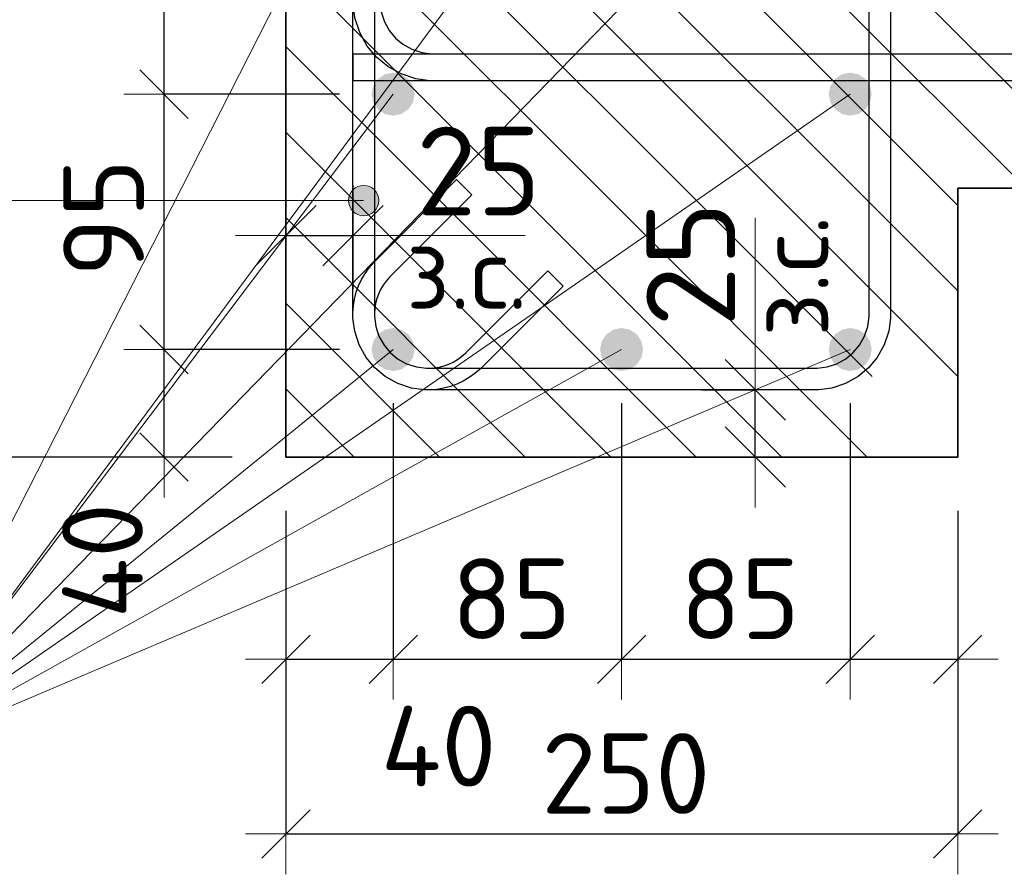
# Model space of a CAD drawing. Header units: metres. Extents: x -38 to 97, y -15 to 21.
# Tile 106 of 139: x 72.101 to 72.467, y 2.937 to 3.255. Entities that reach past the tile are written whole.
import ezdxf

# ---------------------------------------------------------------- set-up
doc = ezdxf.new("R2010")
doc.units = ezdxf.units.M
doc.header["$PDMODE"] = 65
for name, color, linetype, lineweight in [('XR$6$Арм. стержнями нижней зоны', 180, 'Continuous', 35), ('XR$6$Арм.стержн. Арматура края', 96, 'Continuous', 35), ('XR$6$Арм.стержн. Хомут', 240, 'Continuous', 35), ('XR$6$Арм.стержн.горизонт. 1', 180, 'Continuous', 35), ('XR$6$Размерная линия (1)', 7, 'Continuous', 13), ('XR$6$Размерная линия_ общее', 7, 'Continuous', 13)]:
    doc.layers.add(name, color=color, linetype=linetype, lineweight=lineweight)
doc.styles.add('ISOCPEUR', font='txt')
doc.dimstyles.new('DIMSTYLE_17', dxfattribs={"dimtxt": 0.033, "dimasz": 0.0375, "dimexe": 0, "dimexo": 0, "dimgap": 0.0165, "dimtad": 2, "dimdec": 0, "dimlfac": 1000, "dimrnd": 1, "dimzin": 12, "dimdsep": 46, "dimtxsty": 'ISOCPEUR', "dimblk1": 'ALL_ML_STRICH', "dimblk2": 'ALL_ML_STRICH', "dimsah": 1, "dimcen": 0, "dimclrd": 7, "dimclre": 256, "dimclrt": 7, "dimadec": 0, "dimazin": 0, "dimtfac": 1, "dimtdec": 0, "dimtix": 1, "dimtmove": 2, "dimatfit": 3, "dimfxl": 0, "dimtvp": 1.2, "dimtzin": 0, "dimlwd": 0, "dimlwe": -3, "dimarcsym": 0})
doc.dimstyles.new('DIMSTYLE_21', dxfattribs={"dimtxt": 0.03, "dimasz": 0.03, "dimexe": 0, "dimexo": 0, "dimgap": 0.015, "dimtad": 2, "dimdec": 0, "dimlfac": 1000, "dimrnd": 1, "dimzin": 12, "dimdsep": 46, "dimtxsty": 'ISOCPEUR', "dimblk1": 'ALL_ML_STRICH', "dimblk2": 'ALL_ML_STRICH', "dimsah": 1, "dimcen": 0, "dimclrd": 7, "dimclre": 256, "dimclrt": 7, "dimadec": 0, "dimazin": 0, "dimtfac": 1, "dimtdec": 0, "dimtix": 1, "dimtmove": 2, "dimatfit": 3, "dimfxl": 0, "dimtvp": 1.2, "dimtzin": 0, "dimlwd": 0, "dimlwe": -3, "dimarcsym": 0})
doc.dimstyles.new('DIMSTYLE_22', dxfattribs={"dimtxt": 0.03, "dimasz": 0.03, "dimexe": 0, "dimexo": 0, "dimgap": 0.015, "dimtad": 2, "dimdec": 0, "dimlfac": 1000, "dimrnd": 1, "dimzin": 12, "dimdsep": 46, "dimtxsty": 'ISOCPEUR', "dimblk1": 'ALL_ML_STRICH', "dimblk2": 'ALL_ML_STRICH', "dimsah": 1, "dimcen": 0, "dimclrd": 7, "dimclre": 256, "dimclrt": 7, "dimadec": 0, "dimazin": 0, "dimtfac": 1, "dimtdec": 0, "dimtix": 1, "dimtmove": 2, "dimatfit": 3, "dimfxl": 0, "dimtzin": 0, "dimlwd": 0, "dimlwe": -3, "dimarcsym": 0})
doc.dimstyles.new('DIMSTYLE_26', dxfattribs={"dimtxt": 0.03, "dimasz": 0.03, "dimexe": 0, "dimexo": 0, "dimgap": 0.015, "dimtad": 0, "dimdec": 0, "dimlfac": 1000, "dimrnd": 1, "dimzin": 12, "dimdsep": 46, "dimtxsty": 'ISOCPEUR', "dimblk1": 'ALL_ML_STRICH', "dimblk2": 'ALL_ML_STRICH', "dimsah": 1, "dimcen": 0, "dimclrd": 7, "dimclre": 256, "dimclrt": 7, "dimadec": 0, "dimazin": 0, "dimtfac": 1, "dimtdec": 0, "dimtix": 1, "dimtmove": 2, "dimatfit": 3, "dimfxl": 0, "dimtvp": 1.2, "dimtzin": 0, "dimlwd": 0, "dimlwe": -3, "dimarcsym": 0})
pattern_1 = [(135, (0, 0), (-0.031819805, -0.031819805), [0.4, -0.05, 0, -0.05]), (135, (-0.01591, -0.01591), (-0.031819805, -0.031819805), [0.8, -0.1, 0.1, -0.1])]

# ---------------------------------------------------------------- blocks, each defined once
blk = doc.blocks.new('ALL_ML_STRICH')
at = {"color": 0, "linetype": 'ByBlock', "lineweight": -2}
for p, q in [((0, -0.5), (0, 0.5)), ((-0.3, -0.3), (0.3, 0.3)), ((-1, 0), (0.5, 0))]:
    blk.add_line(p, q, dxfattribs=at)
blk = doc.blocks.new('*D838')
at = {"layer": 'DEFPOINTS', "color": 7, "linetype": 'Continuous', "lineweight": 13, "transparency": 33554687}
for p in [(72.20014, 3.17434), (72.20014, 3.13936), (72.22514, 3.13436)]:
    blk.add_point(p, dxfattribs=at)
at = {"layer": 'XR$6$Размерная линия_ общее', "color": 253, "linetype": 'Continuous', "lineweight": -2, "true_color": 0xa0a0a0, "transparency": 33554687}
for p, q in [((72.20014, 3.15936), (72.20014, 3.17434)), ((72.22514, 3.15436), (72.22514, 3.17434))]:
    blk.add_line(p, q, dxfattribs=at)
at = {"layer": 'XR$6$Размерная линия_ общее', "color": 7, "linetype": 'Continuous', "lineweight": -2, "transparency": 33554687}
blk.add_line((72.20014, 3.17434), (72.22514, 3.17434), dxfattribs=at)
at = {"layer": 'XR$6$Размерная линия_ общее', "color": 7, "linetype": 'Continuous', "lineweight": 13, "transparency": 33554687, "xscale": 0.0375, "yscale": 0.0375, "zscale": 0.0375, "rotation": 180}
blk.add_blockref('ALL_ML_STRICH', (72.20014, 3.17434), dxfattribs=at)
at = {"layer": 'XR$6$Размерная линия_ общее', "color": 7, "linetype": 'Continuous', "lineweight": 13, "transparency": 33554687, "xscale": 0.0375, "yscale": 0.0375, "zscale": 0.0375}
blk.add_blockref('ALL_ML_STRICH', (72.22514, 3.17434), dxfattribs=at)
at = {"layer": 'XR$6$Размерная линия_ общее', "color": 7, "linetype": 'Continuous', "lineweight": 13, "transparency": 33554687, "insert": (72.27186, 3.19834), "char_height": 0.033, "width": 0.066, "attachment_point": 5, "style": 'ISOCPEUR'}
blk.add_mtext('\\A1;{25}', dxfattribs=at)
at = {"layer": 'XR$6$Размерная линия_ общее', "color": 7, "linetype": 'Continuous', "lineweight": 13, "transparency": 33554687, "insert": (72.24492, 3.17413), "char_height": 0.027, "width": 0.00135, "attachment_point": 1, "line_spacing_factor": 0.60241, "style": 'ISOCPEUR'}
blk.add_mtext('з.с.', dxfattribs=at)
blk = doc.blocks.new('*D839')
at = {"layer": 'DEFPOINTS', "color": 7, "linetype": 'Continuous', "lineweight": 13, "transparency": 33554687}
for p in [(72.33484, 3.11697), (72.33984, 3.09197), (72.37483, 3.09197)]:
    blk.add_point(p, dxfattribs=at)
at = {"layer": 'XR$6$Размерная линия_ общее', "color": 253, "linetype": 'Continuous', "lineweight": -2, "true_color": 0xa0a0a0, "transparency": 33554687}
for p, q in [((72.35484, 3.11697), (72.37483, 3.11697)), ((72.35984, 3.09197), (72.37483, 3.09197))]:
    blk.add_line(p, q, dxfattribs=at)
at = {"layer": 'XR$6$Размерная линия_ общее', "color": 7, "linetype": 'Continuous', "lineweight": -2, "transparency": 33554687}
blk.add_line((72.37483, 3.09197), (72.37483, 3.11697), dxfattribs=at)
at = {"layer": 'XR$6$Размерная линия_ общее', "color": 7, "linetype": 'Continuous', "lineweight": 13, "transparency": 33554687, "xscale": 0.0375, "yscale": 0.0375, "zscale": 0.0375}
for p, rotation in [((72.37483, 3.11697), 90), ((72.37483, 3.09197), 270)]:
    blk.add_blockref('ALL_ML_STRICH', p, dxfattribs=dict(at, rotation=rotation))
at = {"layer": 'XR$6$Размерная линия_ общее', "color": 7, "linetype": 'Continuous', "lineweight": 13, "transparency": 33554687, "insert": (72.37504, 3.13675), "char_height": 0.027, "width": 0.00135, "attachment_point": 1, "rotation": 90, "line_spacing_factor": 0.60241, "style": 'ISOCPEUR'}
blk.add_mtext('з.с.', dxfattribs=at)
at = {"layer": 'XR$6$Размерная линия_ общее', "color": 7, "linetype": 'Continuous', "lineweight": 13, "transparency": 33554687, "insert": (72.35083, 3.1637), "char_height": 0.033, "width": 0.066, "attachment_point": 5, "rotation": 90, "style": 'ISOCPEUR'}
blk.add_mtext('\\A1;{25}', dxfattribs=at)
blk = doc.blocks.new('*D842')
at = {"layer": 'DEFPOINTS', "color": 7, "linetype": 'Continuous', "lineweight": 13, "transparency": 33554687}
for p in [(72.20018, 3.39197), (72.07983, 3.09197), (72.20014, 3.09197)]:
    blk.add_point(p, dxfattribs=at)
at = {"layer": 'XR$6$Размерная линия (1)', "color": 9, "linetype": 'Continuous', "lineweight": -2, "true_color": 0xc7c7c7, "transparency": 33554687}
for p, q in [((72.18018, 3.39197), (72.07983, 3.39197)), ((72.18014, 3.09197), (72.07983, 3.09197))]:
    blk.add_line(p, q, dxfattribs=at)
at = {"layer": 'XR$6$Размерная линия (1)', "color": 7, "linetype": 'Continuous', "lineweight": -2, "transparency": 33554687}
blk.add_line((72.07983, 3.09197), (72.07983, 3.39197), dxfattribs=at)
at = {"layer": 'XR$6$Размерная линия (1)', "color": 7, "linetype": 'Continuous', "lineweight": 13, "transparency": 33554687, "xscale": 0.03, "yscale": 0.03, "zscale": 0.03}
for p, rotation in [((72.07983, 3.39197), 90), ((72.07983, 3.09197), 270)]:
    blk.add_blockref('ALL_ML_STRICH', p, dxfattribs=dict(at, rotation=rotation))
at = {"layer": 'XR$6$Размерная линия (1)', "color": 7, "linetype": 'Continuous', "lineweight": 13, "transparency": 33554687, "insert": (72.05733, 3.24347), "char_height": 0.03, "width": 0.09, "attachment_point": 5, "rotation": 90, "style": 'ISOCPEUR'}
blk.add_mtext('\\A1;{300}', dxfattribs=at)
blk = doc.blocks.new('*D843')
at = {"layer": 'DEFPOINTS', "color": 7, "linetype": 'Continuous', "lineweight": 13, "transparency": 33554687}
for p in [(72.20018, 3.09197), (72.45014, 3.09197), (72.20018, 2.95174)]:
    blk.add_point(p, dxfattribs=at)
at = {"layer": 'XR$6$Размерная линия (1)', "color": 9, "linetype": 'Continuous', "lineweight": -2, "true_color": 0xc7c7c7, "transparency": 33554687}
for p, q in [((72.20018, 3.07197), (72.20018, 2.95174)), ((72.45014, 3.07197), (72.45014, 2.95174))]:
    blk.add_line(p, q, dxfattribs=at)
at = {"layer": 'XR$6$Размерная линия (1)', "color": 7, "linetype": 'Continuous', "lineweight": -2, "transparency": 33554687}
blk.add_line((72.20018, 2.95174), (72.45014, 2.95174), dxfattribs=at)
at = {"layer": 'XR$6$Размерная линия (1)', "color": 7, "linetype": 'Continuous', "lineweight": 13, "transparency": 33554687, "xscale": 0.03, "yscale": 0.03, "zscale": 0.03, "rotation": 180}
blk.add_blockref('ALL_ML_STRICH', (72.20018, 2.95174), dxfattribs=at)
at = {"layer": 'XR$6$Размерная линия (1)', "color": 7, "linetype": 'Continuous', "lineweight": 13, "transparency": 33554687, "xscale": 0.03, "yscale": 0.03, "zscale": 0.03}
blk.add_blockref('ALL_ML_STRICH', (72.45014, 2.95174), dxfattribs=at)
at = {"layer": 'XR$6$Размерная линия (1)', "color": 7, "linetype": 'Continuous', "lineweight": 13, "transparency": 33554687, "insert": (72.32666, 2.97424), "char_height": 0.03, "width": 0.09, "attachment_point": 5, "style": 'ISOCPEUR'}
blk.add_mtext('\\A1;{250}', dxfattribs=at)
blk = doc.blocks.new('*D844')
at = {"layer": 'DEFPOINTS', "color": 7, "linetype": 'Continuous', "lineweight": 13, "transparency": 33554687}
for p in [(72.2401, 3.13197), (72.20018, 3.09197), (72.20018, 3.01674)]:
    blk.add_point(p, dxfattribs=at)
at = {"layer": 'XR$6$Размерная линия (1)', "color": 9, "linetype": 'Continuous', "lineweight": -2, "true_color": 0xc7c7c7, "transparency": 33554687}
for p, q in [((72.2401, 3.11197), (72.2401, 3.01674)), ((72.20018, 3.07197), (72.20018, 3.01674))]:
    blk.add_line(p, q, dxfattribs=at)
at = {"layer": 'XR$6$Размерная линия (1)', "color": 7, "linetype": 'Continuous', "lineweight": -2, "transparency": 33554687}
blk.add_line((72.20018, 3.01674), (72.2401, 3.01674), dxfattribs=at)
at = {"layer": 'XR$6$Размерная линия (1)', "color": 7, "linetype": 'Continuous', "lineweight": 13, "transparency": 33554687, "xscale": 0.03, "yscale": 0.03, "zscale": 0.03, "rotation": 180}
blk.add_blockref('ALL_ML_STRICH', (72.20018, 3.01674), dxfattribs=at)
at = {"layer": 'XR$6$Размерная линия (1)', "color": 7, "linetype": 'Continuous', "lineweight": 13, "transparency": 33554687, "xscale": 0.03, "yscale": 0.03, "zscale": 0.03}
blk.add_blockref('ALL_ML_STRICH', (72.2401, 3.01674), dxfattribs=at)
at = {"layer": 'XR$6$Размерная линия (1)', "color": 7, "linetype": 'Continuous', "lineweight": 13, "transparency": 33554687, "insert": (72.25698, 2.98442), "char_height": 0.03, "width": 0.06, "attachment_point": 5, "style": 'ISOCPEUR'}
blk.add_mtext('\\A1;{40}', dxfattribs=at)
blk = doc.blocks.new('*D845')
at = {"layer": 'DEFPOINTS', "color": 7, "linetype": 'Continuous', "lineweight": 13, "transparency": 33554687}
for p in [(72.2401, 3.13197), (72.3251, 3.13197), (72.2401, 3.01674)]:
    blk.add_point(p, dxfattribs=at)
at = {"layer": 'XR$6$Размерная линия (1)', "color": 9, "linetype": 'Continuous', "lineweight": -2, "true_color": 0xc7c7c7, "transparency": 33554687}
for p, q in [((72.2401, 3.11197), (72.2401, 3.01674)), ((72.3251, 3.11197), (72.3251, 3.01674))]:
    blk.add_line(p, q, dxfattribs=at)
at = {"layer": 'XR$6$Размерная линия (1)', "color": 7, "linetype": 'Continuous', "lineweight": -2, "transparency": 33554687}
blk.add_line((72.2401, 3.01674), (72.3251, 3.01674), dxfattribs=at)
at = {"layer": 'XR$6$Размерная линия (1)', "color": 7, "linetype": 'Continuous', "lineweight": 13, "transparency": 33554687, "xscale": 0.03, "yscale": 0.03, "zscale": 0.03, "rotation": 180}
blk.add_blockref('ALL_ML_STRICH', (72.2401, 3.01674), dxfattribs=at)
at = {"layer": 'XR$6$Размерная линия (1)', "color": 7, "linetype": 'Continuous', "lineweight": 13, "transparency": 33554687, "xscale": 0.03, "yscale": 0.03, "zscale": 0.03}
blk.add_blockref('ALL_ML_STRICH', (72.3251, 3.01674), dxfattribs=at)
at = {"layer": 'XR$6$Размерная линия (1)', "color": 7, "linetype": 'Continuous', "lineweight": 13, "transparency": 33554687, "insert": (72.2841, 3.03924), "char_height": 0.03, "width": 0.06, "attachment_point": 5, "style": 'ISOCPEUR'}
blk.add_mtext('\\A1;{85}', dxfattribs=at)
blk = doc.blocks.new('*D846')
at = {"layer": 'DEFPOINTS', "color": 7, "linetype": 'Continuous', "lineweight": 13, "transparency": 33554687}
for p in [(72.3251, 3.13197), (72.41018, 3.13197), (72.3251, 3.01674)]:
    blk.add_point(p, dxfattribs=at)
at = {"layer": 'XR$6$Размерная линия (1)', "color": 9, "linetype": 'Continuous', "lineweight": -2, "true_color": 0xc7c7c7, "transparency": 33554687}
for p, q in [((72.3251, 3.11197), (72.3251, 3.01674)), ((72.41018, 3.11197), (72.41018, 3.01674))]:
    blk.add_line(p, q, dxfattribs=at)
at = {"layer": 'XR$6$Размерная линия (1)', "color": 7, "linetype": 'Continuous', "lineweight": -2, "transparency": 33554687}
blk.add_line((72.3251, 3.01674), (72.41018, 3.01674), dxfattribs=at)
at = {"layer": 'XR$6$Размерная линия (1)', "color": 7, "linetype": 'Continuous', "lineweight": 13, "transparency": 33554687, "xscale": 0.03, "yscale": 0.03, "zscale": 0.03, "rotation": 180}
blk.add_blockref('ALL_ML_STRICH', (72.3251, 3.01674), dxfattribs=at)
at = {"layer": 'XR$6$Размерная линия (1)', "color": 7, "linetype": 'Continuous', "lineweight": 13, "transparency": 33554687, "xscale": 0.03, "yscale": 0.03, "zscale": 0.03}
blk.add_blockref('ALL_ML_STRICH', (72.41018, 3.01674), dxfattribs=at)
at = {"layer": 'XR$6$Размерная линия (1)', "color": 7, "linetype": 'Continuous', "lineweight": 13, "transparency": 33554687, "insert": (72.36914, 3.03924), "char_height": 0.03, "width": 0.06, "attachment_point": 5, "style": 'ISOCPEUR'}
blk.add_mtext('\\A1;{85}', dxfattribs=at)
blk = doc.blocks.new('*D847')
at = {"layer": 'DEFPOINTS', "color": 7, "linetype": 'Continuous', "lineweight": 13, "transparency": 33554687}
for p in [(72.41018, 3.13197), (72.45014, 3.09197), (72.41018, 3.01674)]:
    blk.add_point(p, dxfattribs=at)
at = {"layer": 'XR$6$Размерная линия (1)', "color": 9, "linetype": 'Continuous', "lineweight": -2, "true_color": 0xc7c7c7, "transparency": 33554687}
for p, q in [((72.41018, 3.11197), (72.41018, 3.01674)), ((72.45014, 3.07197), (72.45014, 3.01674))]:
    blk.add_line(p, q, dxfattribs=at)
at = {"layer": 'XR$6$Размерная линия (1)', "color": 7, "linetype": 'Continuous', "lineweight": -2, "transparency": 33554687}
blk.add_line((72.41018, 3.01674), (72.45014, 3.01674), dxfattribs=at)
at = {"layer": 'XR$6$Размерная линия (1)', "color": 7, "linetype": 'Continuous', "lineweight": 13, "transparency": 33554687, "xscale": 0.03, "yscale": 0.03, "zscale": 0.03, "rotation": 180}
blk.add_blockref('ALL_ML_STRICH', (72.41018, 3.01674), dxfattribs=at)
at = {"layer": 'XR$6$Размерная линия (1)', "color": 7, "linetype": 'Continuous', "lineweight": 13, "transparency": 33554687, "xscale": 0.03, "yscale": 0.03, "zscale": 0.03}
blk.add_blockref('ALL_ML_STRICH', (72.45014, 3.01674), dxfattribs=at)
at = {"layer": 'XR$6$Размерная линия (1)', "color": 7, "linetype": 'Continuous', "lineweight": 13, "transparency": 33554687, "insert": (72.49048, 3.03894), "char_height": 0.03, "width": 0.06, "attachment_point": 5, "style": 'ISOCPEUR'}
blk.add_mtext('\\A1;{40}', dxfattribs=at)
blk = doc.blocks.new('*D1078')
at = {"layer": 'DEFPOINTS', "color": 7, "linetype": 'Continuous', "lineweight": 13, "transparency": 33554687}
for p in [(72.2401, 3.13197), (72.15483, 3.09197), (72.20014, 3.09197)]:
    blk.add_point(p, dxfattribs=at)
at = {"layer": 'XR$6$Размерная линия (1)', "color": 9, "linetype": 'Continuous', "lineweight": -2, "true_color": 0xc7c7c7, "transparency": 33554687}
for p, q in [((72.2201, 3.13197), (72.15483, 3.13197)), ((72.18014, 3.09197), (72.15483, 3.09197))]:
    blk.add_line(p, q, dxfattribs=at)
at = {"layer": 'XR$6$Размерная линия (1)', "color": 7, "linetype": 'Continuous', "lineweight": -2, "transparency": 33554687}
blk.add_line((72.15483, 3.09197), (72.15483, 3.13197), dxfattribs=at)
at = {"layer": 'XR$6$Размерная линия (1)', "color": 7, "linetype": 'Continuous', "lineweight": 13, "transparency": 33554687, "xscale": 0.03, "yscale": 0.03, "zscale": 0.03}
for p, rotation in [((72.15483, 3.13197), 90), ((72.15483, 3.09197), 270)]:
    blk.add_blockref('ALL_ML_STRICH', p, dxfattribs=dict(at, rotation=rotation))
at = {"layer": 'XR$6$Размерная линия (1)', "color": 7, "linetype": 'Continuous', "lineweight": 13, "transparency": 33554687, "insert": (72.13193, 3.05341), "char_height": 0.03, "width": 0.06, "attachment_point": 5, "rotation": 90, "style": 'ISOCPEUR'}
blk.add_mtext('\\A1;{40}', dxfattribs=at)
blk = doc.blocks.new('*D1079')
at = {"layer": 'DEFPOINTS', "color": 7, "linetype": 'Continuous', "lineweight": 13, "transparency": 33554687}
for p in [(72.2401, 3.22697), (72.15483, 3.13197), (72.2401, 3.13197)]:
    blk.add_point(p, dxfattribs=at)
at = {"layer": 'XR$6$Размерная линия (1)', "color": 9, "linetype": 'Continuous', "lineweight": -2, "true_color": 0xc7c7c7, "transparency": 33554687}
for p, q in [((72.2201, 3.22697), (72.15483, 3.22697)), ((72.2201, 3.13197), (72.15483, 3.13197))]:
    blk.add_line(p, q, dxfattribs=at)
at = {"layer": 'XR$6$Размерная линия (1)', "color": 7, "linetype": 'Continuous', "lineweight": -2, "transparency": 33554687}
blk.add_line((72.15483, 3.13197), (72.15483, 3.22697), dxfattribs=at)
at = {"layer": 'XR$6$Размерная линия (1)', "color": 7, "linetype": 'Continuous', "lineweight": 13, "transparency": 33554687, "xscale": 0.03, "yscale": 0.03, "zscale": 0.03}
for p, rotation in [((72.15483, 3.22697), 90), ((72.15483, 3.13197), 270)]:
    blk.add_blockref('ALL_ML_STRICH', p, dxfattribs=dict(at, rotation=rotation))
at = {"layer": 'XR$6$Размерная линия (1)', "color": 7, "linetype": 'Continuous', "lineweight": 13, "transparency": 33554687, "insert": (72.13233, 3.18097), "char_height": 0.03, "width": 0.06, "attachment_point": 5, "rotation": 90, "style": 'ISOCPEUR'}
blk.add_mtext('\\A1;{95}', dxfattribs=at)
blk = doc.blocks.new('*D1080')
at = {"layer": 'DEFPOINTS', "color": 7, "linetype": 'Continuous', "lineweight": 13, "transparency": 33554687}
for p in [(72.2401, 3.34697), (72.15483, 3.22697), (72.2401, 3.22697)]:
    blk.add_point(p, dxfattribs=at)
at = {"layer": 'XR$6$Размерная линия (1)', "color": 9, "linetype": 'Continuous', "lineweight": -2, "true_color": 0xc7c7c7, "transparency": 33554687}
for p, q in [((72.2201, 3.34697), (72.15483, 3.34697)), ((72.2201, 3.22697), (72.15483, 3.22697))]:
    blk.add_line(p, q, dxfattribs=at)
at = {"layer": 'XR$6$Размерная линия (1)', "color": 7, "linetype": 'Continuous', "lineweight": -2, "transparency": 33554687}
blk.add_line((72.15483, 3.22697), (72.15483, 3.34697), dxfattribs=at)
at = {"layer": 'XR$6$Размерная линия (1)', "color": 7, "linetype": 'Continuous', "lineweight": 13, "transparency": 33554687, "xscale": 0.03, "yscale": 0.03, "zscale": 0.03}
for p, rotation in [((72.15483, 3.34697), 90), ((72.15483, 3.22697), 270)]:
    blk.add_blockref('ALL_ML_STRICH', p, dxfattribs=dict(at, rotation=rotation))
at = {"layer": 'XR$6$Размерная линия (1)', "color": 7, "linetype": 'Continuous', "lineweight": 13, "transparency": 33554687, "insert": (72.13233, 3.29147), "char_height": 0.03, "width": 0.09, "attachment_point": 5, "rotation": 90, "style": 'ISOCPEUR'}
blk.add_mtext('\\A1;{120}', dxfattribs=at)

msp = doc.modelspace()

# ---------------------------------------------------------------- hatches: boundary and pattern name
at = {"linetype": 'Continuous', "lineweight": 13, "transparency": 33554687}
h = msp.add_hatch(dxfattribs=at)
h.set_pattern_fill('__________540', scale=0.015, style=0, pattern_type=2)
h.set_pattern_definition(pattern_1)
h.paths.add_polyline_path([(72.20014, 3.39197), (72.20014, 3.19197), (72.62732, 3.19197), (72.62732, 3.39197)], flags=0)
at = {"linetype": 'Continuous', "lineweight": 25, "transparency": 33554687}
h = msp.add_hatch(dxfattribs=at)
h.set_pattern_fill('__________540', scale=0.015, style=0, pattern_type=2)
h.set_pattern_definition(pattern_1)
h.paths.add_polyline_path([(72.45014, 3.19197), (72.20014, 3.19197), (72.20014, 3.09197), (72.45014, 3.09197)], flags=0)
at = {"layer": 'XR$6$Арм.стержн. Хомут', "linetype": 'Continuous', "lineweight": 13, "transparency": 33554687}
for points in [[(72.22426, 3.1902), (72.22629, 3.18255), (72.22629, 3.19223)], [(72.22629, 3.19223), (72.2291, 3.18176), (72.2291, 3.19301)], [(72.22629, 3.19223), (72.22629, 3.18255), (72.2291, 3.18176)], [(72.2291, 3.19301), (72.2291, 3.18176), (72.23191, 3.18255)], [(72.2291, 3.19301), (72.23191, 3.18255), (72.23191, 3.19223)], [(72.23191, 3.19223), (72.23191, 3.18255), (72.23394, 3.18458)], [(72.23191, 3.19223), (72.23394, 3.18458), (72.23394, 3.1902)], [(72.22426, 3.18458), (72.22426, 3.1902), (72.22348, 3.18739)], [(72.22426, 3.1902), (72.22426, 3.18458), (72.22629, 3.18255)], [(72.23394, 3.1902), (72.23394, 3.18458), (72.23473, 3.18739)]]:
    msp.add_hatch(color=7, dxfattribs=at).paths.add_polyline_path(points)
at = {"layer": 'XR$6$Арм.стержн.горизонт. 1', "linetype": 'Continuous', "lineweight": 50, "transparency": 33554687}
for points in [[(72.24806, 3.22697), (72.24745, 3.23003), (72.24572, 3.23263), (72.24312, 3.23436), (72.24006, 3.23497), (72.237, 3.23436), (72.23441, 3.23263), (72.23267, 3.23003), (72.23206, 3.22697), (72.23267, 3.22391), (72.23441, 3.22132), (72.237, 3.21958), (72.24006, 3.21897), (72.24312, 3.21958), (72.24572, 3.22132), (72.24745, 3.22391)], [(72.41814, 3.22697), (72.41753, 3.23003), (72.4158, 3.23263), (72.4132, 3.23436), (72.41014, 3.23497), (72.40708, 3.23436), (72.40448, 3.23263), (72.40275, 3.23003), (72.40214, 3.22697), (72.40275, 3.22391), (72.40448, 3.22132), (72.40708, 3.21958), (72.41014, 3.21897), (72.4132, 3.21958), (72.4158, 3.22132), (72.41753, 3.22391)], [(72.24806, 3.13197), (72.24745, 3.13503), (72.24572, 3.13763), (72.24312, 3.13936), (72.24006, 3.13997), (72.237, 3.13936), (72.23441, 3.13763), (72.23267, 3.13503), (72.23206, 3.13197), (72.23267, 3.12891), (72.23441, 3.12632), (72.237, 3.12458), (72.24006, 3.12397), (72.24312, 3.12458), (72.24572, 3.12632), (72.24745, 3.12891)], [(72.33306, 3.13197), (72.33245, 3.13503), (72.33072, 3.13763), (72.32812, 3.13936), (72.32506, 3.13997), (72.322, 3.13936), (72.31941, 3.13763), (72.31767, 3.13503), (72.31706, 3.13197), (72.31767, 3.12891), (72.31941, 3.12632), (72.322, 3.12458), (72.32506, 3.12397), (72.32812, 3.12458), (72.33072, 3.12632), (72.33245, 3.12891)], [(72.41814, 3.13197), (72.41753, 3.13503), (72.4158, 3.13763), (72.4132, 3.13936), (72.41014, 3.13997), (72.40708, 3.13936), (72.40448, 3.13763), (72.40275, 3.13503), (72.40214, 3.13197), (72.40275, 3.12891), (72.40448, 3.12632), (72.40708, 3.12458), (72.41014, 3.12397), (72.4132, 3.12458), (72.4158, 3.12632), (72.41753, 3.12891)]]:
    msp.add_hatch(color=7, dxfattribs=at).paths.add_polyline_path(points)

# ---------------------------------------------------------------- linework, layer by layer
at = {"color": 7, "linetype": 'Continuous', "lineweight": 35, "transparency": 33554687}
for p, q in [((72.20014, 3.39197), (72.20014, 3.19197)), ((72.20014, 3.19197), (72.20014, 3.09197)), ((72.45014, 3.09197), (72.45014, 3.19197)), ((72.45014, 3.19197), (72.62732, 3.19197)), ((72.20014, 3.09197), (72.45014, 3.09197))]:
    msp.add_line(p, q, dxfattribs=at)
at = {"color": 7, "linetype": 'Continuous', "lineweight": 13, "transparency": 33554687}
for p, q in [((72.37483, 3.11697), (72.37483, 3.18097)), ((72.22514, 3.17434), (72.28914, 3.17434))]:
    msp.add_line(p, q, dxfattribs=at)
at = {"layer": 'XR$6$Арм. стержнями нижней зоны', "color": 4, "linetype": 'Continuous', "lineweight": 25, "transparency": 33554687}
msp.add_lwpolyline([(72.22514, 3.24197), (72.63232, 3.24197), (72.63232, 3.23197), (72.22514, 3.23197), (72.22514, 3.24197)], dxfattribs=at)
msp.add_lwpolyline([(72.22514, 3.24197), (72.63232, 3.24197), (72.63232, 3.23197), (72.22514, 3.23197), (72.22514, 3.24197)], dxfattribs=at)
at = {"layer": 'XR$6$Арм.стержн. Арматура края', "color": 4, "linetype": 'Continuous', "lineweight": 25, "transparency": 33554687}
for points in [[(72.63232, 3.23197), (72.2537, 3.23197), (72.24849, 3.2327), (72.24305, 3.23449), (72.23804, 3.2373), (72.23391, 3.24074), (72.23046, 3.24487), (72.22766, 3.24988), (72.22587, 3.25532), (72.22514, 3.26054), (72.22514, 3.33741), (72.22587, 3.34262), (72.22766, 3.34806), (72.23046, 3.35307), (72.23391, 3.3572), (72.23804, 3.36065), (72.24305, 3.36345), (72.24849, 3.36525), (72.2537, 3.36597), (72.63232, 3.36597)], [(72.63232, 3.35597), (72.2544, 3.35597), (72.25076, 3.35547), (72.24709, 3.35426), (72.24374, 3.35238), (72.24101, 3.3501), (72.23873, 3.34737), (72.23685, 3.34402), (72.23565, 3.34035), (72.23514, 3.33672), (72.23514, 3.26123), (72.23565, 3.25759), (72.23685, 3.25393), (72.23873, 3.25057), (72.24101, 3.24784), (72.24374, 3.24557), (72.24709, 3.24369), (72.25076, 3.24248), (72.2544, 3.24197), (72.63232, 3.24197)]]:
    msp.add_lwpolyline(points, dxfattribs=at)
at = {"layer": 'XR$6$Арм.стержн. Хомут', "color": 7, "linetype": 'Continuous', "lineweight": 13, "transparency": 33554687}
for p, q in [((72.2291, 3.19301), (72.2291, 3.19301)), ((72.03607, 3.18739), (72.2291, 3.18739)), ((72.22348, 3.18739), (72.22348, 3.18739)), ((72.23473, 3.18739), (72.23473, 3.18739)), ((72.2291, 3.18176), (72.2291, 3.18176))]:
    msp.add_line(p, q, dxfattribs=at)
at = {"layer": 'XR$6$Арм.стержн. Хомут', "color": 40, "linetype": 'Continuous', "lineweight": 25, "transparency": 33554687}
for points in [[(72.2331, 3.33574), (72.2331, 3.1442), (72.2336, 3.14059), (72.23481, 3.13693), (72.23669, 3.13357), (72.23897, 3.13084), (72.2417, 3.12856), (72.24505, 3.12668), (72.24872, 3.12548), (72.25233, 3.12497), (72.25348, 3.12497), (72.25536, 3.1251), (72.25722, 3.1254), (72.25903, 3.12587), (72.26075, 3.1265), (72.26242, 3.12728), (72.26403, 3.12823), (72.26555, 3.12932), (72.26697, 3.13056), (72.29765, 3.16124), (72.30331, 3.15558), (72.27243, 3.1247), (72.27052, 3.12305), (72.2684, 3.12152), (72.26615, 3.12019), (72.26382, 3.1191), (72.2614, 3.11822), (72.25886, 3.11757), (72.25629, 3.11715), (72.25377, 3.11697), (72.25178, 3.11697), (72.2469, 3.11765), (72.24182, 3.11933), (72.23714, 3.12194), (72.23329, 3.12516), (72.23007, 3.12901), (72.22746, 3.13369), (72.22578, 3.13877), (72.2251, 3.14365), (72.2251, 3.3363)], [(72.42514, 3.3363), (72.42514, 3.14365), (72.42446, 3.13877), (72.42279, 3.13369), (72.42017, 3.12901), (72.41695, 3.12516), (72.4131, 3.12194), (72.40842, 3.11933), (72.40334, 3.11765), (72.39846, 3.11697), (72.25178, 3.11697), (72.2469, 3.11765), (72.24182, 3.11933), (72.23714, 3.12194), (72.23329, 3.12516), (72.23007, 3.12901), (72.22746, 3.13369), (72.22578, 3.13877), (72.2251, 3.14365), (72.2251, 3.14564), (72.22528, 3.14816), (72.2257, 3.15073), (72.22635, 3.15327), (72.22723, 3.15569), (72.22832, 3.15802), (72.22965, 3.16028), (72.23118, 3.16239), (72.23283, 3.1643), (72.26371, 3.19518), (72.26936, 3.18952)], [(72.2331, 3.33574), (72.2331, 3.1442), (72.2336, 3.14059), (72.23481, 3.13693), (72.23669, 3.13357), (72.23897, 3.13084), (72.2417, 3.12856), (72.24505, 3.12668), (72.24872, 3.12548), (72.25233, 3.12497), (72.25348, 3.12497), (72.25536, 3.1251), (72.25722, 3.1254), (72.25903, 3.12587), (72.26075, 3.1265), (72.26242, 3.12728), (72.26403, 3.12823), (72.26555, 3.12932), (72.26697, 3.13056), (72.29765, 3.16124), (72.30331, 3.15558), (72.27243, 3.1247), (72.27052, 3.12305), (72.2684, 3.12152), (72.26615, 3.12019), (72.26382, 3.1191), (72.2614, 3.11822), (72.25886, 3.11757), (72.25629, 3.11715), (72.25377, 3.11697), (72.25178, 3.11697), (72.2469, 3.11765), (72.24182, 3.11933), (72.23714, 3.12194), (72.23329, 3.12516), (72.23007, 3.12901), (72.22746, 3.13369), (72.22578, 3.13877), (72.2251, 3.14365), (72.2251, 3.3363)], [(72.42514, 3.3363), (72.42514, 3.14365), (72.42446, 3.13877), (72.42279, 3.13369), (72.42017, 3.12901), (72.41695, 3.12516), (72.4131, 3.12194), (72.40842, 3.11933), (72.40334, 3.11765), (72.39846, 3.11697), (72.25178, 3.11697), (72.2469, 3.11765), (72.24182, 3.11933), (72.23714, 3.12194), (72.23329, 3.12516), (72.23007, 3.12901), (72.22746, 3.13369), (72.22578, 3.13877), (72.2251, 3.14365), (72.2251, 3.14564), (72.22528, 3.14816), (72.2257, 3.15073), (72.22635, 3.15327), (72.22723, 3.15569), (72.22832, 3.15802), (72.22965, 3.16028), (72.23118, 3.16239), (72.23283, 3.1643), (72.26371, 3.19518), (72.26936, 3.18952)], [(72.2331, 3.33574), (72.2331, 3.1442), (72.2336, 3.14059), (72.23481, 3.13693), (72.23669, 3.13357), (72.23897, 3.13084), (72.2417, 3.12856), (72.24505, 3.12668), (72.24872, 3.12548), (72.25233, 3.12497), (72.25348, 3.12497), (72.25536, 3.1251), (72.25722, 3.1254), (72.25903, 3.12587), (72.26075, 3.1265), (72.26242, 3.12728), (72.26403, 3.12823), (72.26555, 3.12932), (72.26697, 3.13056), (72.29765, 3.16124), (72.30331, 3.15558), (72.27243, 3.1247), (72.27052, 3.12305), (72.2684, 3.12152), (72.26615, 3.12019), (72.26382, 3.1191), (72.2614, 3.11822), (72.25886, 3.11757), (72.25629, 3.11715), (72.25377, 3.11697), (72.25178, 3.11697), (72.2469, 3.11765), (72.24182, 3.11933), (72.23714, 3.12194), (72.23329, 3.12516), (72.23007, 3.12901), (72.22746, 3.13369), (72.22578, 3.13877), (72.2251, 3.14365), (72.2251, 3.3363)], [(72.42514, 3.3363), (72.42514, 3.14365), (72.42446, 3.13877), (72.42279, 3.13369), (72.42017, 3.12901), (72.41695, 3.12516), (72.4131, 3.12194), (72.40842, 3.11933), (72.40334, 3.11765), (72.39846, 3.11697), (72.25178, 3.11697), (72.2469, 3.11765), (72.24182, 3.11933), (72.23714, 3.12194), (72.23329, 3.12516), (72.23007, 3.12901), (72.22746, 3.13369), (72.22578, 3.13877), (72.2251, 3.14365), (72.2251, 3.14564), (72.22528, 3.14816), (72.2257, 3.15073), (72.22635, 3.15327), (72.22723, 3.15569), (72.22832, 3.15802), (72.22965, 3.16028), (72.23118, 3.16239), (72.23283, 3.1643), (72.26371, 3.19518), (72.26936, 3.18952)], [(72.26936, 3.18952), (72.23869, 3.15884), (72.23745, 3.15742), (72.23636, 3.1559), (72.23541, 3.15429), (72.23463, 3.15262), (72.234, 3.1509), (72.23353, 3.14909), (72.23323, 3.14723), (72.2331, 3.14535), (72.2331, 3.1442), (72.2336, 3.14059), (72.23481, 3.13693), (72.23669, 3.13357), (72.23897, 3.13084), (72.2417, 3.12856), (72.24505, 3.12668), (72.24872, 3.12548), (72.25233, 3.12497), (72.39791, 3.12497), (72.40152, 3.12548), (72.40519, 3.12668), (72.40854, 3.12856), (72.41127, 3.13084), (72.41355, 3.13357), (72.41543, 3.13693), (72.41664, 3.14059), (72.41714, 3.1442), (72.41714, 3.33574)], [(72.26936, 3.18952), (72.23869, 3.15884), (72.23745, 3.15742), (72.23636, 3.1559), (72.23541, 3.15429), (72.23463, 3.15262), (72.234, 3.1509), (72.23353, 3.14909), (72.23323, 3.14723), (72.2331, 3.14535), (72.2331, 3.1442), (72.2336, 3.14059), (72.23481, 3.13693), (72.23669, 3.13357), (72.23897, 3.13084), (72.2417, 3.12856), (72.24505, 3.12668), (72.24872, 3.12548), (72.25233, 3.12497), (72.39791, 3.12497), (72.40152, 3.12548), (72.40519, 3.12668), (72.40854, 3.12856), (72.41127, 3.13084), (72.41355, 3.13357), (72.41543, 3.13693), (72.41664, 3.14059), (72.41714, 3.1442), (72.41714, 3.33574)], [(72.26936, 3.18952), (72.23869, 3.15884), (72.23745, 3.15742), (72.23636, 3.1559), (72.23541, 3.15429), (72.23463, 3.15262), (72.234, 3.1509), (72.23353, 3.14909), (72.23323, 3.14723), (72.2331, 3.14535), (72.2331, 3.1442), (72.2336, 3.14059), (72.23481, 3.13693), (72.23669, 3.13357), (72.23897, 3.13084), (72.2417, 3.12856), (72.24505, 3.12668), (72.24872, 3.12548), (72.25233, 3.12497), (72.39791, 3.12497), (72.40152, 3.12548), (72.40519, 3.12668), (72.40854, 3.12856), (72.41127, 3.13084), (72.41355, 3.13357), (72.41543, 3.13693), (72.41664, 3.14059), (72.41714, 3.1442), (72.41714, 3.33574)]]:
    msp.add_lwpolyline(points, dxfattribs=at)
at = {"layer": 'XR$6$Арм.стержн. Хомут', "color": 7, "linetype": 'Continuous', "lineweight": 13, "transparency": 33554687}
msp.add_circle((72.2291, 3.18739), 0.00563, dxfattribs=at)
at = {"layer": 'XR$6$Арм.стержн.горизонт. 1', "color": 7, "linetype": 'Continuous', "lineweight": 13, "transparency": 33554687}
for q in [(72.4101, 3.34697), (72.2401, 3.34697), (72.32503, 3.34697), (72.41014, 3.22697), (72.24006, 3.22697), (72.41014, 3.13197), (72.32506, 3.13197), (72.24006, 3.13197)]:
    msp.add_line((72.05367, 2.98056), q, dxfattribs=at)

# ---------------------------------------------------------------- dimensions: what is measured, and where the dimension line sits
at = {"layer": 'XR$6$Размерная линия (1)', "color": 7, "linetype": 'Continuous', "lineweight": 13, "transparency": 33554687}
for base, p1, p2, dimstyle, picture, middle in [((72.07983, 3.39197), (72.18014, 3.09197), (72.18018, 3.39197), 'DIMSTYLE_22', '*D842', (72.05733, 3.24347)), ((72.15483, 3.34697), (72.2201, 3.22697), (72.2201, 3.34697), 'DIMSTYLE_22', '*D1080', (72.13233, 3.29147)), ((72.15483, 3.22697), (72.2201, 3.13197), (72.2201, 3.22697), 'DIMSTYLE_22', '*D1079', (72.13233, 3.18097)), ((72.15483, 3.13197), (72.18014, 3.09197), (72.2201, 3.13197), 'DIMSTYLE_21', '*D1078', (72.13193, 3.05341))]:
    dim = msp.add_linear_dim(base=base, p1=p1, p2=p2, angle=90, dimstyle=dimstyle, override={"dimpost": '<>', "dimclrd": 7, "dimclre": 9, "dimclrt": 7, "dimlwd": 0, "dimlwe": 65533}, dxfattribs=at)
    dim.commit()
    dim.dimension.update_dxf_attribs({"geometry": picture, "text_midpoint": middle, "dimtype": 160})
for base, p1, p2, dimstyle, picture, middle in [((72.2401, 3.01674), (72.20018, 3.07197), (72.2401, 3.11197), 'DIMSTYLE_26', '*D844', (72.25698, 2.98442)), ((72.3251, 3.01674), (72.2401, 3.11197), (72.3251, 3.11197), 'DIMSTYLE_22', '*D845', (72.2841, 3.03924)), ((72.41018, 3.01674), (72.3251, 3.11197), (72.41018, 3.11197), 'DIMSTYLE_22', '*D846', (72.36914, 3.03924)), ((72.45014, 3.01674), (72.41018, 3.11197), (72.45014, 3.07197), 'DIMSTYLE_21', '*D847', (72.49048, 3.03894)), ((72.45014, 2.95174), (72.20018, 3.07197), (72.45014, 3.07197), 'DIMSTYLE_22', '*D843', (72.32666, 2.97424))]:
    dim = msp.add_linear_dim(base=base, p1=p1, p2=p2, dimstyle=dimstyle, override={"dimpost": '<>', "dimclrd": 7, "dimclre": 9, "dimclrt": 7, "dimlwd": 0, "dimlwe": 65533}, dxfattribs=at)
    dim.commit()
    dim.dimension.update_dxf_attribs({"geometry": picture, "text_midpoint": middle, "dimtype": 160})
at = {"layer": 'XR$6$Размерная линия_ общее', "color": 7, "linetype": 'Continuous', "lineweight": 13, "transparency": 33554687}
dim = msp.add_linear_dim(base=(72.22514, 3.17434), p1=(72.20014, 3.15936), p2=(72.22514, 3.15436), text='<>\\Xз.с.', dimstyle='DIMSTYLE_17', override={"dimpost": '<>', "dimclrd": 7, "dimclre": 253, "dimclrt": 7, "dimlwd": 0, "dimlwe": 65533}, dxfattribs=at)
dim.commit()
dim.dimension.update_dxf_attribs({"geometry": '*D838', "text_midpoint": (72.27186, 3.19834), "dimtype": 160})
dim = msp.add_linear_dim(base=(72.37483, 3.11697), p1=(72.35984, 3.09197), p2=(72.35484, 3.11697), angle=90, text='<>\\Xз.с.', dimstyle='DIMSTYLE_17', override={"dimpost": '<>', "dimclrd": 7, "dimclre": 253, "dimclrt": 7, "dimlwd": 0, "dimlwe": 65533}, dxfattribs=at)
dim.commit()
dim.dimension.update_dxf_attribs({"geometry": '*D839', "text_midpoint": (72.35083, 3.1637), "dimtype": 160})

doc.saveas('drawing.dxf')
